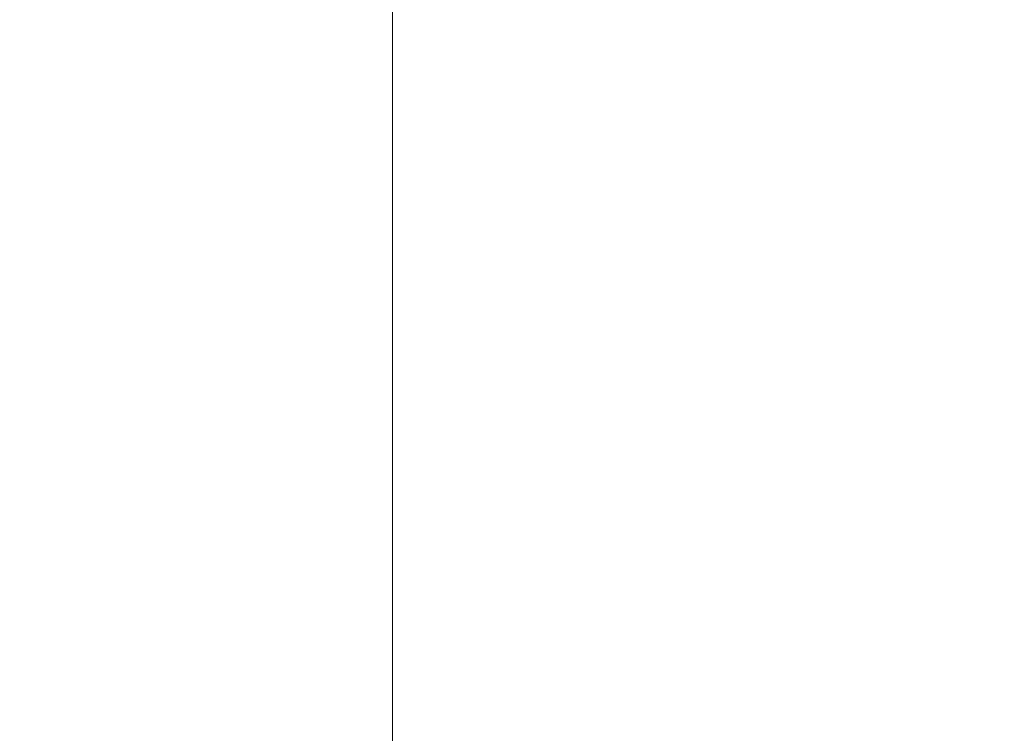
# Model space of a CAD drawing. Header units: millimetres. Extents: x -40.4 to 40.4, y -40.2 to 40.6.
# Tile 183 of 256: x -15.50662 to -15.49691, y -30.0138 to -30.00676. Entities that reach past the tile are written whole.
import ezdxf

# ---------------------------------------------------------------- set-up
doc = ezdxf.new("R2010")
doc.units = ezdxf.units.MM
doc.layers.add('E-ELEC-EQPM-OTLN', color=71, linetype='Continuous', lineweight=30)

# ---------------------------------------------------------------- blocks, each defined once
blk = doc.blocks.new('Future linear_ 1-gang frame - 2CKA001754A4498_Cover Frame 1gang studio white-6552-Vista 3D 1')
at = {"layer": 'E-ELEC-EQPM-OTLN', "lineweight": 9}
mesh = blk.add_polyface(dxfattribs=at)
corners = [(-26.7874365, -15.3114564, -9.6701492), (-26.7874365, -16.3835124, -9.6701492), (-23.7962832, -23.6047956, -9.6701492), (-16.575, -26.5959488, -9.6701492), (-15.5029441, -26.5959488, -9.6701492), (-15.5029441, -33.3085138, -9.6701492), (-30.5325817, -33.3085138, -9.6701492), (-32.6308639, -32.4393762, -9.6701492), (-33.4999992, -30.3410941, -9.6701492), (-33.4999992, -15.3114564, -9.6701492)]
mesh.append_faces([[corners[k] for k in face] for face in [(1, 9, 0)]], dxfattribs={"vtx0": -1})
mesh.append_faces([[corners[k] for k in face] for face in [(9, 1, 2, 8)]], dxfattribs={"vtx0": -1, "vtx2": -1})
mesh.append_faces([[corners[k] for k in face] for face in [(4, 5, 3)]], dxfattribs={"vtx1": -1})
mesh.append_faces([[corners[k] for k in face] for face in [(2, 3, 5, 6)]], dxfattribs={"vtx1": -1, "vtx3": -1})
mesh.append_faces([[corners[k] for k in face] for face in [(6, 7, 8, 2)]], dxfattribs={"vtx2": -1, "vtx3": -1})
mesh = blk.add_polyface(dxfattribs=at)
corners = [(-15.5029441, -26.5959488, -9.6701492), (-14.8029436, -25.3835138, -8.9701494), (-14.8029436, -33.3085138, -8.9701494), (-15.5029441, -33.3085138, -9.6701492)]
mesh.append_faces([[corners[k] for k in face] for face in [(0, 1, 2, 3)]])

msp = doc.modelspace()

# ---------------------------------------------------------------- block references
at = {"layer": 'E-ELEC-EQPM-OTLN', "lineweight": 9}
msp.add_blockref('Future linear_ 1-gang frame - 2CKA001754A4498_Cover Frame 1gang studio white-6552-Vista 3D 1', (0, 0), dxfattribs=at)

doc.saveas('drawing.dxf')
